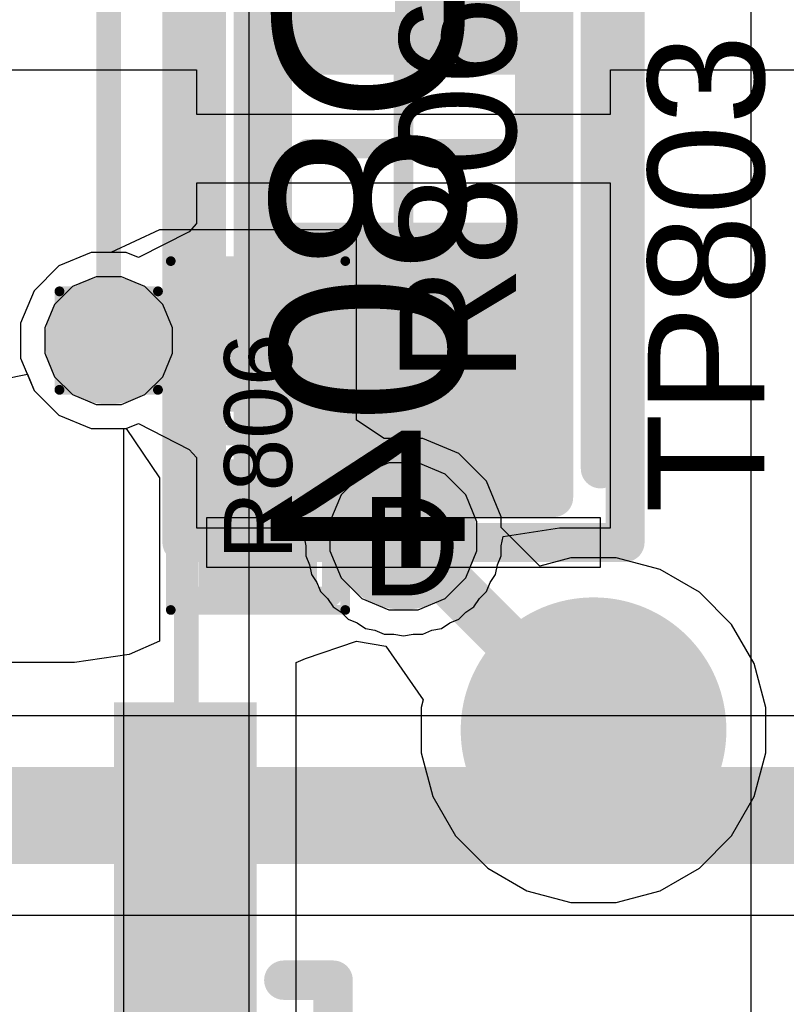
# Model space of a CAD drawing. Header units: inches. Extents: x -6 to 11.2, y -2.2 to 8.3.
# Tile 241 of 256: x 3.972 to 4.127, y 0.502 to 0.702. Entities that reach past the tile are written whole.
import ezdxf

# ---------------------------------------------------------------- set-up
doc = ezdxf.new("R2010")
doc.units = ezdxf.units.IN
doc.header["$MEASUREMENT"] = 0
for name, color, linetype in [('Board Layer Stack Bottom Overlay', 54, 'Continuous'), ('Board Layer Stack Bottom Solder', 6, 'Continuous'), ('Bottom Assembly', 56, 'Continuous'), ('Bottom Comp Body -Top13)-Comp Body -Bot14)', 56, 'Continuous'), ('Bottom Courtyard -Top15)-Courtyard -Bot16)', 56, 'Continuous'), ('Bottom Paste', 16, 'Continuous'), ('Drill Drawing', 1, 'Continuous'), ('Layer  6- Inner', 156, 'Continuous'), ('Layer 1- Top', 1, 'Continuous'), ('Layer 2- GND', 16, 'Continuous'), ('Layer 3- Inner', 16, 'Continuous'), ('Layer 4- Inner', 76, 'Continuous'), ('Layer 5- Inner', 90, 'Continuous'), ('Layer 7- PWR', 76, 'Continuous'), ('Layer 8- Bottom', 5, 'Continuous'), ('Top Comp Body -Top13)-Comp Body -Bot14)', 56, 'Continuous'), ('Top Comp Outline -Top11)-Comp Outline -Bot12)', 56, 'Continuous'), ('Top Courtyard -Top15)-Courtyard -Bot16)', 56, 'Continuous'), ('Top Overlay', 2, 'Continuous'), ('Top Paste', 8, 'Continuous'), ('Top Solder', 216, 'Continuous'), ('Via Holes', 16, 'Continuous')]:
    doc.layers.add(name, color=color, linetype=linetype)
doc.styles.add('Arial', font='txt', dxfattribs={"height": 0.2})

# ---------------------------------------------------------------- blocks, each defined once
blk = doc.blocks.new('SOIC_8___M_______27')
at = {"layer": 'Layer 1- Top'}
blk.add_hatch(color=7, dxfattribs=at).paths.add_polyline_path([(0.0625, 0.0695), (0.0625, 0.1545), (0.0875, 0.1545), (0.0875, 0.0695)])
at = {"layer": 'Top Paste'}
blk.add_hatch(color=8, dxfattribs=at).paths.add_polyline_path([(0.0625, 0.0695), (0.0625, 0.1545), (0.0875, 0.1545), (0.0875, 0.0695)])
at = {"layer": 'Top Solder'}
blk.add_hatch(color=216, dxfattribs=at).paths.add_polyline_path([(0.0605315, 0.0675315), (0.0605315, 0.1564685), (0.0894685, 0.1564685), (0.0894685, 0.0675315)])
at = {"layer": 'Top Overlay'}
for points in [[(0.095, 0.1, 0.008, 0.008, 0), (0.105, 0.1, 0.008, 0.008, 0)], [(0.105, -0.1, 0.008, 0.008, 0), (0.105, 0.1, 0.008, 0.008, 0)]]:
    blk.add_lwpolyline(points, format="xyseb", dxfattribs=at)
for points in [[(0.093, 0.1, 0.004, 0.004, 1), (0.097, 0.1, 0.004, 0.004, 1)], [(0.103, 0.1, 0.004, 0.004, 1), (0.107, 0.1, 0.004, 0.004, 1)], [(0.103, 0.1, 0.004, 0.004, 1), (0.107, 0.1, 0.004, 0.004, 1)]]:
    blk.add_lwpolyline(points, format="xyseb", close=True, dxfattribs=at)
blk = doc.blocks.new('TEST_PAD_1_27_____SS_180')
at = {"layer": 'Layer 1- Top'}
h = blk.add_hatch(color=7, dxfattribs=at)
edge = h.paths.add_edge_path()
edge.add_arc((0, 0), 0.025, 0, 360)
at = {"layer": 'Top Solder'}
h = blk.add_hatch(color=216, dxfattribs=at)
edge = h.paths.add_edge_path()
edge.add_arc((0, 0), 0.0269685, 0, 360)
blk = doc.blocks.new('L15002_035_290')
at = {"layer": 'Layer 1- Top'}
for points in [[(-0.0317914, 0.01), (-0.0067914, 0.01), (-0.0067914, -0.01), (-0.0317914, -0.01)], [(0.0067913, 0.01), (0.0317913, 0.01), (0.0317913, -0.01), (0.0067913, -0.01)]]:
    blk.add_hatch(color=7, dxfattribs=at).paths.add_polyline_path(points)
at = {"layer": 'Top Paste'}
for points in [[(-0.0317914, 0.01), (-0.0067914, 0.01), (-0.0067914, -0.01), (-0.0317914, -0.01)], [(0.0067913, 0.01), (0.0317913, 0.01), (0.0317913, -0.01), (0.0067913, -0.01)]]:
    blk.add_hatch(color=8, dxfattribs=at).paths.add_polyline_path(points)
at = {"layer": 'Top Solder'}
for points in [[(-0.0337599, 0.0119685), (-0.0048229, 0.0119685), (-0.0048229, -0.0119685), (-0.0337599, -0.0119685)], [(0.0048228, 0.0119685), (0.0337598, 0.0119685), (0.0337598, -0.0119685), (0.0048228, -0.0119685)]]:
    blk.add_hatch(color=216, dxfattribs=at).paths.add_polyline_path(points)
at = {"layer": 'Top Comp Body -Top13)-Comp Body -Bot14)'}
for points in [[(-0.0216535, 0.011811, 0.003937, 0.003937, 0), (-0.0216535, -0.011811, 0.003937, 0.003937, 0)], [(-0.0216535, 0.011811, 0.003937, 0.003937, 0), (0.0216535, 0.011811, 0.003937, 0.003937, 0)], [(0.0216535, 0.011811, 0.003937, 0.003937, 0), (0.0216535, -0.011811, 0.003937, 0.003937, 0)], [(-0.0216535, -0.011811, 0.003937, 0.003937, 0), (0.0216535, -0.011811, 0.003937, 0.003937, 0)]]:
    blk.add_lwpolyline(points, format="xyseb", dxfattribs=at)
for points in [[(-0.0226377, 0.011811, 0.0019685, 0.0019685, 1), (-0.0206693, 0.011811, 0.0019685, 0.0019685, 1)], [(-0.0226377, 0.011811, 0.0019685, 0.0019685, 1), (-0.0206693, 0.011811, 0.0019685, 0.0019685, 1)], [(0.0206693, 0.011811, 0.0019685, 0.0019685, 1), (0.0226377, 0.011811, 0.0019685, 0.0019685, 1)], [(0.0206693, 0.011811, 0.0019685, 0.0019685, 1), (0.0226377, 0.011811, 0.0019685, 0.0019685, 1)], [(-0.0226377, -0.011811, 0.0019685, 0.0019685, 1), (-0.0206693, -0.011811, 0.0019685, 0.0019685, 1)], [(-0.0226377, -0.011811, 0.0019685, 0.0019685, 1), (-0.0206693, -0.011811, 0.0019685, 0.0019685, 1)], [(0.0206693, -0.011811, 0.0019685, 0.0019685, 1), (0.0226377, -0.011811, 0.0019685, 0.0019685, 1)], [(0.0206693, -0.011811, 0.0019685, 0.0019685, 1), (0.0226377, -0.011811, 0.0019685, 0.0019685, 1)]]:
    blk.add_lwpolyline(points, format="xyseb", close=True, dxfattribs=at)
at = {"layer": 'Top Comp Outline -Top11)-Comp Outline -Bot12)'}
for points in [[(-0.0326772, 0.0149606, 0.003937, 0.003937, 0), (0.0326772, 0.0149606, 0.003937, 0.003937, 0)], [(-0.0326772, 0.0149606, 0.003937, 0.003937, 0), (-0.0326772, -0.0149606, 0.003937, 0.003937, 0)], [(0.0326772, 0.0149606, 0.003937, 0.003937, 0), (0.0326772, -0.0149606, 0.003937, 0.003937, 0)], [(-0.0326772, -0.0149606, 0.003937, 0.003937, 0), (0.0326772, -0.0149606, 0.003937, 0.003937, 0)]]:
    blk.add_lwpolyline(points, format="xyseb", dxfattribs=at)
for points in [[(-0.0336614, 0.0149606, 0.0019685, 0.0019685, 1), (-0.031693, 0.0149606, 0.0019685, 0.0019685, 1)], [(-0.0336614, 0.0149606, 0.0019685, 0.0019685, 1), (-0.031693, 0.0149606, 0.0019685, 0.0019685, 1)], [(0.031693, 0.0149606, 0.0019685, 0.0019685, 1), (0.0336614, 0.0149606, 0.0019685, 0.0019685, 1)], [(0.031693, 0.0149606, 0.0019685, 0.0019685, 1), (0.0336614, 0.0149606, 0.0019685, 0.0019685, 1)], [(-0.0336614, -0.0149606, 0.0019685, 0.0019685, 1), (-0.031693, -0.0149606, 0.0019685, 0.0019685, 1)], [(-0.0336614, -0.0149606, 0.0019685, 0.0019685, 1), (-0.031693, -0.0149606, 0.0019685, 0.0019685, 1)], [(0.031693, -0.0149606, 0.0019685, 0.0019685, 1), (0.0336614, -0.0149606, 0.0019685, 0.0019685, 1)], [(0.031693, -0.0149606, 0.0019685, 0.0019685, 1), (0.0336614, -0.0149606, 0.0019685, 0.0019685, 1)]]:
    blk.add_lwpolyline(points, format="xyseb", close=True, dxfattribs=at)
at = {"layer": 'Top Courtyard -Top15)-Courtyard -Bot16)'}
for points in [[(-0.0354331, 0.0177165, 0.0019685, 0.0019685, 0), (0.0354331, 0.0177165, 0.0019685, 0.0019685, 0)], [(-0.0354331, 0.0177165, 0.0019685, 0.0019685, 0), (-0.0354331, -0.0177165, 0.0019685, 0.0019685, 0)], [(0.0354331, 0.0177165, 0.0019685, 0.0019685, 0), (0.0354331, -0.0177165, 0.0019685, 0.0019685, 0)], [(0, 0.011811, 0.003937, 0.003937, 0), (0, -0.011811, 0.003937, 0.003937, 0)], [(-0.011811, 0, 0.003937, 0.003937, 0), (0.0118111, 0, 0.003937, 0.003937, 0)], [(-0.0354331, -0.0177165, 0.0019685, 0.0019685, 0), (0.0354331, -0.0177165, 0.0019685, 0.0019685, 0)]]:
    blk.add_lwpolyline(points, format="xyseb", dxfattribs=at)
for points in [[(-0.0359252, 0.0177165, 0.0009842, 0.0009842, 1), (-0.034941, 0.0177165, 0.0009842, 0.0009842, 1)], [(-0.0359252, 0.0177165, 0.0009842, 0.0009842, 1), (-0.034941, 0.0177165, 0.0009842, 0.0009842, 1)], [(0.034941, 0.0177165, 0.0009842, 0.0009842, 1), (0.0359252, 0.0177165, 0.0009842, 0.0009842, 1)], [(0.034941, 0.0177165, 0.0009842, 0.0009842, 1), (0.0359252, 0.0177165, 0.0009842, 0.0009842, 1)], [(-0.0009842, 0.011811, 0.0019685, 0.0019685, 1), (0.0009842, 0.011811, 0.0019685, 0.0019685, 1)], [(-0.0127952, 0, 0.0019685, 0.0019685, 1), (-0.0108268, 0, 0.0019685, 0.0019685, 1)], [(0.0108269, 0, 0.0019685, 0.0019685, 1), (0.0127953, 0, 0.0019685, 0.0019685, 1)], [(-0.0009842, -0.011811, 0.0019685, 0.0019685, 1), (0.0009842, -0.011811, 0.0019685, 0.0019685, 1)], [(-0.0359252, -0.0177165, 0.0009842, 0.0009842, 1), (-0.034941, -0.0177165, 0.0009842, 0.0009842, 1)], [(-0.0359252, -0.0177165, 0.0009842, 0.0009842, 1), (-0.034941, -0.0177165, 0.0009842, 0.0009842, 1)], [(0.034941, -0.0177165, 0.0009842, 0.0009842, 1), (0.0359252, -0.0177165, 0.0009842, 0.0009842, 1)], [(0.034941, -0.0177165, 0.0009842, 0.0009842, 1), (0.0359252, -0.0177165, 0.0009842, 0.0009842, 1)]]:
    blk.add_lwpolyline(points, format="xyseb", close=True, dxfattribs=at)
at = {"layer": 'Top Overlay'}
for points in [[(-0.0187008, 0.0161417, 0.003937, 0.003937, 0), (0.0198819, 0.0161417, 0.003937, 0.003937, 0)], [(-0.0187008, -0.0161417, 0.003937, 0.003937, 0), (0.0198819, -0.0161417, 0.003937, 0.003937, 0)]]:
    blk.add_lwpolyline(points, format="xyseb", dxfattribs=at)
for points in [[(-0.019685, 0.0161417, 0.0019685, 0.0019685, 1), (-0.0177166, 0.0161417, 0.0019685, 0.0019685, 1)], [(0.0188977, 0.0161417, 0.0019685, 0.0019685, 1), (0.0208661, 0.0161417, 0.0019685, 0.0019685, 1)], [(-0.019685, -0.0161417, 0.0019685, 0.0019685, 1), (-0.0177166, -0.0161417, 0.0019685, 0.0019685, 1)], [(0.0188977, -0.0161417, 0.0019685, 0.0019685, 1), (0.0208661, -0.0161417, 0.0019685, 0.0019685, 1)]]:
    blk.add_lwpolyline(points, format="xyseb", close=True, dxfattribs=at)
at = {"layer": 'Top Comp Outline -Top11)-Comp Outline -Bot12)', "style": 'Arial'}
blk.add_text('R806', height=0.0137795, dxfattribs=at).set_placement((-0.0252541, -0.0068874))
blk = doc.blocks.new('LED0805_B_347')
at = {"layer": 'Board Layer Stack Bottom Solder'}
for points in [[(-0.0689684, -0.03396830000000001), (-0.0689684, 0.0339687), (-0.01503140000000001, 0.0339687), (-0.01503139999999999, -0.03396829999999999)], [(0.01503140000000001, -0.0339687), (0.01503139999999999, 0.03396829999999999), (0.0689684, 0.03396830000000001), (0.0689684, -0.0339687)]]:
    blk.add_hatch(color=6, dxfattribs=at).paths.add_polyline_path(points)
at = {"layer": 'Bottom Paste'}
for points in [[(-0.0669999, -0.03199980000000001), (-0.0669999, 0.03200019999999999), (-0.01699990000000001, 0.03200020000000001), (-0.01699989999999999, -0.03199979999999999)], [(0.01699990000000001, -0.03200020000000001), (0.01699989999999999, 0.03199979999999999), (0.0669999, 0.03199980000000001), (0.0669999, -0.03200019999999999)]]:
    blk.add_hatch(color=16, dxfattribs=at).paths.add_polyline_path(points)
at = {"layer": 'Layer 8- Bottom'}
for points in [[(-0.0669999, -0.03199980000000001), (-0.0669999, 0.03200019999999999), (-0.01699990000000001, 0.03200020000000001), (-0.01699989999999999, -0.03199979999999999)], [(0.01699990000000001, -0.03200020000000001), (0.01699989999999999, 0.03199979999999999), (0.0669999, 0.03199980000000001), (0.0669999, -0.03200019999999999)]]:
    blk.add_hatch(color=7, dxfattribs=at).paths.add_polyline_path(points)
at = {"layer": 'Board Layer Stack Bottom Overlay'}
for p, q in [((0.085, 0.04), (0.075, 0.04)), ((0.075, 0.04), (0.075, -0.04)), ((0.0849998, -0.0399999), (0.085, 0.04)), ((0.075, -0.04), (0.0849998, -0.0399999))]:
    blk.add_line(p, q, dxfattribs=at)
for points in [[(0.0500001, 0.0399999, 0.008, 0.008, 0), (-0.05, 0.0400001, 0.008, 0.008, 0)], [(0.065, 0.0399999, 0.008, 0.008, 0), (0.0500001, 0.0399999, 0.008, 0.008, 0)], [(0.05, -0.0400001, 0.008, 0.008, 0), (-0.0500001, -0.0399999, 0.008, 0.008, 0)], [(0.065, -0.0400001, 0.008, 0.008, 0), (0.05, -0.0400001, 0.008, 0.008, 0)]]:
    blk.add_lwpolyline(points, format="xyseb", dxfattribs=at)
for points in [[(-0.052, 0.0400001, 0.004, 0.004, 1), (-0.048, 0.0400001, 0.004, 0.004, 1)], [(0.0480001, 0.0399999, 0.004, 0.004, 1), (0.0520001, 0.0399999, 0.004, 0.004, 1)], [(0.0480001, 0.0399999, 0.004, 0.004, 1), (0.0520001, 0.0399999, 0.004, 0.004, 1)], [(0.063, 0.0399999, 0.004, 0.004, 1), (0.067, 0.0399999, 0.004, 0.004, 1)], [(-0.0520001, -0.0399999, 0.004, 0.004, 1), (-0.0480001, -0.0399999, 0.004, 0.004, 1)], [(0.048, -0.0400001, 0.004, 0.004, 1), (0.052, -0.0400001, 0.004, 0.004, 1)], [(0.048, -0.0400001, 0.004, 0.004, 1), (0.052, -0.0400001, 0.004, 0.004, 1)], [(0.063, -0.0400001, 0.004, 0.004, 1), (0.067, -0.0400001, 0.004, 0.004, 1)]]:
    blk.add_lwpolyline(points, format="xyseb", close=True, dxfattribs=at)
at = {"layer": 'Bottom Assembly'}
for points in [[(-0.0708661, -0.0305118, 0.007874, 0.007874, 0), (-0.0708661, 0.0305118, 0.007874, 0.007874, 0)], [(0.0708661, 0.0305118, 0.007874, 0.007874, 0), (-0.0708661, 0.0305118, 0.007874, 0.007874, 0)], [(0.0508661, -0.0305118, 0.007874, 0.007874, 0), (0.0508661, 0.0305118, 0.007874, 0.007874, 0)], [(0.0708661, -0.0305118, 0.007874, 0.007874, 0), (0.0708661, 0.0305118, 0.007874, 0.007874, 0)], [(0.0708661, -0.0305118, 0.007874, 0.007874, 0), (-0.0708661, -0.0305118, 0.007874, 0.007874, 0)]]:
    blk.add_lwpolyline(points, format="xyseb", dxfattribs=at)
for points in [[(-0.0728346, 0.0305118, 0.003937, 0.003937, 1), (-0.0688976, 0.0305118, 0.003937, 0.003937, 1)], [(-0.0728346, 0.0305118, 0.003937, 0.003937, 1), (-0.0688976, 0.0305118, 0.003937, 0.003937, 1)], [(0.0488976, 0.0305118, 0.003937, 0.003937, 1), (0.0528346, 0.0305118, 0.003937, 0.003937, 1)], [(0.0688976, 0.0305118, 0.003937, 0.003937, 1), (0.0728346, 0.0305118, 0.003937, 0.003937, 1)], [(0.0688976, 0.0305118, 0.003937, 0.003937, 1), (0.0728346, 0.0305118, 0.003937, 0.003937, 1)], [(-0.0728346, -0.0305118, 0.003937, 0.003937, 1), (-0.0688976, -0.0305118, 0.003937, 0.003937, 1)], [(-0.0728346, -0.0305118, 0.003937, 0.003937, 1), (-0.0688976, -0.0305118, 0.003937, 0.003937, 1)], [(0.0488976, -0.0305118, 0.003937, 0.003937, 1), (0.0528346, -0.0305118, 0.003937, 0.003937, 1)], [(0.0688976, -0.0305118, 0.003937, 0.003937, 1), (0.0728346, -0.0305118, 0.003937, 0.003937, 1)], [(0.0688976, -0.0305118, 0.003937, 0.003937, 1), (0.0728346, -0.0305118, 0.003937, 0.003937, 1)]]:
    blk.add_lwpolyline(points, format="xyseb", close=True, dxfattribs=at)
at = {"layer": 'Bottom Comp Body -Top13)-Comp Body -Bot14)'}
for points in [[(0.0413386, 0.0265748, 0.007874, 0.007874, 0), (-0.0413386, 0.0265748, 0.007874, 0.007874, 0)], [(-0.0413386, -0.0265748, 0.007874, 0.007874, 0), (-0.0413386, 0.0265748, 0.007874, 0.007874, 0)], [(0.0413386, -0.0265748, 0.007874, 0.007874, 0), (0.0413386, 0.0265748, 0.007874, 0.007874, 0)], [(0.0413386, -0.0265748, 0.007874, 0.007874, 0), (-0.0413386, -0.0265748, 0.007874, 0.007874, 0)]]:
    blk.add_lwpolyline(points, format="xyseb", dxfattribs=at)
for points in [[(-0.0433071, 0.0265748, 0.003937, 0.003937, 1), (-0.0393701, 0.0265748, 0.003937, 0.003937, 1)], [(-0.0433071, 0.0265748, 0.003937, 0.003937, 1), (-0.0393701, 0.0265748, 0.003937, 0.003937, 1)], [(0.0393701, 0.0265748, 0.003937, 0.003937, 1), (0.0433071, 0.0265748, 0.003937, 0.003937, 1)], [(0.0393701, 0.0265748, 0.003937, 0.003937, 1), (0.0433071, 0.0265748, 0.003937, 0.003937, 1)], [(-0.0433071, -0.0265748, 0.003937, 0.003937, 1), (-0.0393701, -0.0265748, 0.003937, 0.003937, 1)], [(-0.0433071, -0.0265748, 0.003937, 0.003937, 1), (-0.0393701, -0.0265748, 0.003937, 0.003937, 1)], [(0.0393701, -0.0265748, 0.003937, 0.003937, 1), (0.0433071, -0.0265748, 0.003937, 0.003937, 1)], [(0.0393701, -0.0265748, 0.003937, 0.003937, 1), (0.0433071, -0.0265748, 0.003937, 0.003937, 1)]]:
    blk.add_lwpolyline(points, format="xyseb", close=True, dxfattribs=at)
at = {"layer": 'Bottom Courtyard -Top15)-Courtyard -Bot16)'}
for points in [[(0.08, 0.045, 0.007874, 0.007874, 0), (-0.08, 0.045, 0.007874, 0.007874, 0)], [(-0.08, -0.045, 0.007874, 0.007874, 0), (-0.08, 0.045, 0.007874, 0.007874, 0)], [(0.08, -0.045, 0.007874, 0.007874, 0), (0.08, 0.045, 0.007874, 0.007874, 0)], [(0, -0.019685, 0.003937, 0.003937, 0), (0, 0.019685, 0.003937, 0.003937, 0)], [(0.019685, 0, 0.003937, 0.003937, 0), (-0.019685, 0, 0.003937, 0.003937, 0)], [(0.08, -0.045, 0.007874, 0.007874, 0), (-0.08, -0.045, 0.007874, 0.007874, 0)]]:
    blk.add_lwpolyline(points, format="xyseb", dxfattribs=at)
for points in [[(-0.0819685, 0.045, 0.003937, 0.003937, 1), (-0.0780315, 0.045, 0.003937, 0.003937, 1)], [(-0.0819685, 0.045, 0.003937, 0.003937, 1), (-0.0780315, 0.045, 0.003937, 0.003937, 1)], [(0.0780315, 0.045, 0.003937, 0.003937, 1), (0.0819685, 0.045, 0.003937, 0.003937, 1)], [(0.0780315, 0.045, 0.003937, 0.003937, 1), (0.0819685, 0.045, 0.003937, 0.003937, 1)], [(-0.0009842, 0.019685, 0.0019685, 0.0019685, 1), (0.0009842, 0.019685, 0.0019685, 0.0019685, 1)], [(-0.0206692, 0, 0.0019685, 0.0019685, 1), (-0.0187008, 0, 0.0019685, 0.0019685, 1)], [(0.0187008, 0, 0.0019685, 0.0019685, 1), (0.0206692, 0, 0.0019685, 0.0019685, 1)], [(-0.0009842, -0.019685, 0.0019685, 0.0019685, 1), (0.0009842, -0.019685, 0.0019685, 0.0019685, 1)], [(-0.0819685, -0.045, 0.003937, 0.003937, 1), (-0.0780315, -0.045, 0.003937, 0.003937, 1)], [(-0.0819685, -0.045, 0.003937, 0.003937, 1), (-0.0780315, -0.045, 0.003937, 0.003937, 1)], [(0.0780315, -0.045, 0.003937, 0.003937, 1), (0.0819685, -0.045, 0.003937, 0.003937, 1)], [(0.0780315, -0.045, 0.003937, 0.003937, 1), (0.0819685, -0.045, 0.003937, 0.003937, 1)]]:
    blk.add_lwpolyline(points, format="xyseb", close=True, dxfattribs=at)
at = {"layer": 'Bottom Assembly', "style": 'Arial', "text_generation_flag": 2}
blk.add_text('D804', height=0.0393701, rotation=-180, dxfattribs=at).set_placement((-0.044858, 0.0124304))

msp = doc.modelspace()

# ---------------------------------------------------------------- hatches: boundary and pattern name
at = {"layer": 'Layer 1- Top'}
h = msp.add_hatch(color=7, dxfattribs=at)
edge = h.paths.add_edge_path()
edge.add_arc((3.9897638, 0.6370079), 0.007874, 0, 360)
h = msp.add_hatch(color=7, dxfattribs=at)
edge = h.paths.add_edge_path()
edge.add_arc((4.0496063, 0.5972441), 0.0098425, 0, 360)
at = {"layer": 'Layer 2- GND'}
h = msp.add_hatch(color=7, dxfattribs=at)
edge = h.paths.add_edge_path()
edge.add_arc((3.9897638, 0.6370079), 0.0129527, 0, 360)
h = msp.add_hatch(color=7, dxfattribs=at)
edge = h.paths.add_edge_path()
edge.add_arc((4.0496063, 0.5972441), 0.0149212, 0, 360)
at = {"layer": 'Layer 5- Inner'}
h = msp.add_hatch(color=7, dxfattribs=at)
edge = h.paths.add_edge_path()
edge.add_arc((3.9897638, 0.6370079), 0.007874, 0, 360)
at = {"layer": 'Layer 7- PWR'}
h = msp.add_hatch(color=7, dxfattribs=at)
edge = h.paths.add_edge_path()
edge.add_arc((3.9897638, 0.6370079), 0.0129527, 0, 360)
h = msp.add_hatch(color=7, dxfattribs=at)
edge = h.paths.add_edge_path()
edge.add_arc((4.0496063, 0.5972441), 0.0149212, 0, 360)
at = {"layer": 'Layer 8- Bottom'}
h = msp.add_hatch(color=7, dxfattribs=at)
edge = h.paths.add_edge_path()
edge.add_arc((3.9897638, 0.6370079), 0.007874, 0, 360)
h = msp.add_hatch(color=7, dxfattribs=at)
edge = h.paths.add_edge_path()
edge.add_arc((4.0496063, 0.5972441), 0.0098425, 0, 360)
at = {"layer": 'Via Holes'}
h = msp.add_hatch(color=7, dxfattribs=at)
edge = h.paths.add_edge_path()
edge.add_arc((3.9897638, 0.6370079), 0.0029527, 0, 360)
h = msp.add_hatch(color=7, dxfattribs=at)
edge = h.paths.add_edge_path()
edge.add_arc((4.0496063, 0.5972441), 0.0049212, 0, 360)

# ---------------------------------------------------------------- linework, layer by layer
at = {"layer": 'Drill Drawing'}
for points in [[(3.9797638, 0.6470079, 0.002, 0.002, 0), (3.9997638, 0.6470079, 0.002, 0.002, 0)], [(3.9797638, 0.6270079, 0.002, 0.002, 0), (3.9797638, 0.6470079, 0.002, 0.002, 0)], [(3.9997638, 0.6270079, 0.002, 0.002, 0), (3.9997638, 0.6470079, 0.002, 0.002, 0)], [(3.9797638, 0.6270079, 0.002, 0.002, 0), (3.9997638, 0.6270079, 0.002, 0.002, 0)]]:
    msp.add_lwpolyline(points, format="xyseb", dxfattribs=at)
for points in [[(3.9792638, 0.6470079, 0.001, 0.001, 1), (3.9802638, 0.6470079, 0.001, 0.001, 1)], [(3.9792638, 0.6470079, 0.001, 0.001, 1), (3.9802638, 0.6470079, 0.001, 0.001, 1)], [(3.9992638, 0.6470079, 0.001, 0.001, 1), (4.0002638, 0.6470079, 0.001, 0.001, 1)], [(3.9992638, 0.6470079, 0.001, 0.001, 1), (4.0002638, 0.6470079, 0.001, 0.001, 1)], [(3.9792638, 0.6270079, 0.001, 0.001, 1), (3.9802638, 0.6270079, 0.001, 0.001, 1)], [(3.9792638, 0.6270079, 0.001, 0.001, 1), (3.9802638, 0.6270079, 0.001, 0.001, 1)], [(3.9992638, 0.6270079, 0.001, 0.001, 1), (4.0002638, 0.6270079, 0.001, 0.001, 1)], [(3.9992638, 0.6270079, 0.001, 0.001, 1), (4.0002638, 0.6270079, 0.001, 0.001, 1)]]:
    msp.add_lwpolyline(points, format="xyseb", close=True, dxfattribs=at)
at = {"layer": 'Layer  6- Inner'}
for p, q in [((3.9871873, 0.6499606), (3.9824267, 0.6479887)), ((3.9923403, 0.6499606), (3.9871873, 0.6499606)), ((3.9971009, 0.6479887), (3.9923403, 0.6499606)), ((3.9824267, 0.6479887), (3.978783, 0.644345)), ((4.0007446, 0.644345), (3.9971009, 0.6479887)), ((3.978783, 0.644345), (3.9768111, 0.6395844)), ((4.0027165, 0.6395844), (4.0007446, 0.644345)), ((3.9768111, 0.6395844), (3.9768111, 0.6344314)), ((4.0027165, 0.6344314), (4.0027165, 0.6395844)), ((3.9768111, 0.6344314), (3.978783, 0.6296708)), ((4.0007446, 0.6296708), (4.0027165, 0.6344314)), ((3.978783, 0.6296708), (3.9824267, 0.6260271)), ((3.9971009, 0.6260271), (4.0007446, 0.6296708)), ((3.9824267, 0.6260271), (3.9871873, 0.6240552)), ((3.9871873, 0.6240552), (3.9923403, 0.6240552)), ((3.9923403, 0.6240552), (3.9971009, 0.6260271)), ((4.0466383, 0.6121653), (4.0411541, 0.6098937)), ((4.0525743, 0.6121653), (4.0466383, 0.6121653)), ((4.0580585, 0.6098937), (4.0525743, 0.6121653)), ((4.0411541, 0.6098937), (4.0369567, 0.6056963)), ((4.0622559, 0.6056963), (4.0580585, 0.6098937)), ((4.0369567, 0.6056963), (4.0346851, 0.6002121)), ((4.0645275, 0.6002121), (4.0622559, 0.6056963)), ((4.0346851, 0.6002121), (4.0346851, 0.5942761)), ((4.0645275, 0.5942761), (4.0645275, 0.6002121)), ((4.0346851, 0.5942761), (4.0369567, 0.5887919)), ((4.0622559, 0.5887919), (4.0645275, 0.5942761)), ((4.0369567, 0.5887919), (4.0411541, 0.5845945)), ((4.0580585, 0.5845945), (4.0622559, 0.5887919)), ((4.0411541, 0.5845945), (4.0466383, 0.5823229)), ((4.0525743, 0.5823229), (4.0580585, 0.5845945)), ((4.0466383, 0.5823229), (4.0525743, 0.5823229))]:
    msp.add_line(p, q, dxfattribs=at)
at = {"layer": 'Layer 1- Top'}
for p, q in [((4.0000787, 0.6595079), (3.9901838, 0.6548819)), ((4.0000787, 0.6595078), (4.0000787, 0.6595079)), ((4.0400787, 0.6595078), (4.0000787, 0.6595078)), ((4.0400787, 0.6208155), (4.0400787, 0.6595078)), ((3.9862084, 0.6548819), (3.979639, 0.6521608)), ((3.9901838, 0.6548819), (3.9862084, 0.6548819)), ((3.979639, 0.6521608), (3.9746109, 0.6471327)), ((3.9746109, 0.6471327), (3.9718898, 0.6405633)), ((3.9718898, 0.6405633), (3.9718898, 0.6334525)), ((3.9718898, 0.6334525), (3.9728195, 0.631208)), ((3.9728195, 0.631208), (3.9728709, 0.6309495)), ((3.9728709, 0.6309495), (3.9730173, 0.6307303)), ((3.9730173, 0.6307303), (3.9746109, 0.6268831)), ((3.9746109, 0.6268831), (3.979639, 0.621855)), ((3.979639, 0.621855), (3.9862084, 0.6191339)), ((4.0456595, 0.6170866), (4.0400787, 0.6208155)), ((3.9862084, 0.6191339), (3.9933191, 0.6191339)), ((3.9933191, 0.6191339), (4.0000787, 0.6091496)), ((4.0535532, 0.6170866), (4.0456595, 0.6170866)), ((4.0608462, 0.6140657), (4.0535532, 0.6170866)), ((4.0664279, 0.608484), (4.0608462, 0.6140657)), ((4.0000787, 0.6091496), (4.0000786, 0.5759252)), ((4.0694488, 0.601191), (4.0664279, 0.608484)), ((4.0694488, 0.5990304), (4.0694488, 0.601191)), ((4.0772907, 0.5911885), (4.0694488, 0.5990304)), ((4.0835812, 0.592874), (4.0772907, 0.5911885)), ((4.0927968, 0.592874), (4.0835812, 0.592874)), ((4.1016985, 0.5904888), (4.0927968, 0.592874)), ((4.1096795, 0.585881), (4.1016985, 0.5904888)), ((4.116196, 0.5793645), (4.1096795, 0.585881)), ((4.1208038, 0.5713835), (4.116196, 0.5793645)), ((4.0000786, 0.5759252), (3.9939321, 0.5732622)), ((4.0297224, 0.5724129), (4.0400787, 0.575925)), ((4.0400787, 0.575925), (4.0460007, 0.5749425)), ((4.0460007, 0.5749425), (4.0535961, 0.564001)), ((3.9939321, 0.5732622), (3.9828151, 0.5715868)), ((4.0278151, 0.5715865), (4.0297224, 0.5724129)), ((3.9778149, 0.5715866), (3.9396261, 0.5715866)), ((3.9828151, 0.5715868), (3.9778149, 0.5715868)), ((3.9778149, 0.5715868), (3.9778149, 0.5715866)), ((4.027815, 0.564114), (4.0278151, 0.5715865)), ((4.123189, 0.5624818), (4.1208038, 0.5713835)), ((4.027815, 0.4665866), (4.027815, 0.564114)), ((4.0535961, 0.564001), (4.053189, 0.5624818)), ((4.053189, 0.5624818), (4.053189, 0.5532662)), ((4.123189, 0.5532662), (4.123189, 0.5624818)), ((4.053189, 0.5532662), (4.0555742, 0.5443645)), ((4.1208038, 0.5443645), (4.123189, 0.5532662)), ((4.0555742, 0.5443645), (4.060182, 0.5363835)), ((4.116196, 0.5363835), (4.1208038, 0.5443645)), ((4.060182, 0.5363835), (4.0666985, 0.529867)), ((4.1096795, 0.529867), (4.116196, 0.5363835)), ((4.0666985, 0.529867), (4.0746795, 0.5252592)), ((4.1016985, 0.5252592), (4.1096795, 0.529867)), ((4.0746795, 0.5252592), (4.0835812, 0.522874)), ((4.0927968, 0.522874), (4.1016985, 0.5252592)), ((4.0835812, 0.522874), (4.0927968, 0.522874))]:
    msp.add_line(p, q, dxfattribs=at)
for points in [[(3.9846457, 0.6358268, 0.005, 0.005, 0), (3.9858267, 0.6370078, 0.005, 0.005, 0)], [(3.9858267, 0.6370078, 0.005, 0.005, 0), (4.0200787, 0.6370078, 0.005, 0.005, 0)], [(4.0200787, 0.5984251, 0.01, 0.01, 0), (4.0500001, 0.5984251, 0.01, 0.01, 0)], [(4.0496063, 0.5972441, 0.01, 0.01, 0), (4.0877953, 0.5590551, 0.01, 0.01, 0)], [(4.0877953, 0.5590551, 0.01, 0.01, 0), (4.0933071, 0.5590551, 0.01, 0.01, 0)], [(4.005315, 0.3978347, 0.005, 0.005, 0), (4.005315, 0.5190866, 0.005, 0.005, 0)]]:
    msp.add_lwpolyline(points, format="xyseb", dxfattribs=at)
for points in [[(3.9833957, 0.6358268, 0.0025, 0.0025, 1), (3.9858957, 0.6358268, 0.0025, 0.0025, 1)], [(3.9845767, 0.6370078, 0.0025, 0.0025, 1), (3.9870767, 0.6370078, 0.0025, 0.0025, 1)], [(3.9845767, 0.6370078, 0.0025, 0.0025, 1), (3.9870767, 0.6370078, 0.0025, 0.0025, 1)], [(4.0188287, 0.6370078, 0.0025, 0.0025, 1), (4.0213287, 0.6370078, 0.0025, 0.0025, 1)], [(4.0175787, 0.5984251, 0.005, 0.005, 1), (4.0225787, 0.5984251, 0.005, 0.005, 1)], [(4.0471063, 0.5972441, 0.005, 0.005, 1), (4.0521063, 0.5972441, 0.005, 0.005, 1)], [(4.0475001, 0.5984251, 0.005, 0.005, 1), (4.0525001, 0.5984251, 0.005, 0.005, 1)], [(4.0852953, 0.5590551, 0.005, 0.005, 1), (4.0902953, 0.5590551, 0.005, 0.005, 1)], [(4.0852953, 0.5590551, 0.005, 0.005, 1), (4.0902953, 0.5590551, 0.005, 0.005, 1)], [(4.0908071, 0.5590551, 0.005, 0.005, 1), (4.0958071, 0.5590551, 0.005, 0.005, 1)], [(4.004065, 0.5190866, 0.0025, 0.0025, 1), (4.006565, 0.5190866, 0.0025, 0.0025, 1)]]:
    msp.add_lwpolyline(points, format="xyseb", close=True, dxfattribs=at)
at = {"layer": 'Layer 3- Inner'}
for p, q in [((3.9871873, 0.6499606), (3.9824267, 0.6479887)), ((3.9923403, 0.6499606), (3.9871873, 0.6499606)), ((3.9971009, 0.6479887), (3.9923403, 0.6499606)), ((3.9824267, 0.6479887), (3.978783, 0.644345)), ((4.0007446, 0.644345), (3.9971009, 0.6479887)), ((3.978783, 0.644345), (3.9768111, 0.6395844)), ((4.0027165, 0.6395844), (4.0007446, 0.644345)), ((3.9768111, 0.6395844), (3.9768111, 0.6344314)), ((4.0027165, 0.6344314), (4.0027165, 0.6395844)), ((3.9768111, 0.6344314), (3.978783, 0.6296708)), ((4.0007446, 0.6296708), (4.0027165, 0.6344314)), ((3.978783, 0.6296708), (3.9824267, 0.6260271)), ((3.9971009, 0.6260271), (4.0007446, 0.6296708)), ((3.9824267, 0.6260271), (3.9871873, 0.6240552)), ((3.9871873, 0.6240552), (3.9923403, 0.6240552)), ((3.9923403, 0.6240552), (3.9971009, 0.6260271)), ((4.0466383, 0.6121653), (4.0411541, 0.6098937)), ((4.0525743, 0.6121653), (4.0466383, 0.6121653)), ((4.0580585, 0.6098937), (4.0525743, 0.6121653)), ((4.0411541, 0.6098937), (4.0369567, 0.6056963)), ((4.0622559, 0.6056963), (4.0580585, 0.6098937)), ((4.0369567, 0.6056963), (4.0346851, 0.6002121)), ((4.0645275, 0.6002121), (4.0622559, 0.6056963)), ((4.0346851, 0.6002121), (4.0346851, 0.5942761)), ((4.0645275, 0.5942761), (4.0645275, 0.6002121)), ((4.0346851, 0.5942761), (4.0369567, 0.5887919)), ((4.0622559, 0.5887919), (4.0645275, 0.5942761)), ((4.0369567, 0.5887919), (4.0411541, 0.5845945)), ((4.0580585, 0.5845945), (4.0622559, 0.5887919)), ((4.0411541, 0.5845945), (4.0466383, 0.5823229)), ((4.0525743, 0.5823229), (4.0580585, 0.5845945)), ((4.0466383, 0.5823229), (4.0525743, 0.5823229))]:
    msp.add_line(p, q, dxfattribs=at)
at = {"layer": 'Layer 4- Inner'}
for p, q in [((3.9871873, 0.6499606), (3.9824267, 0.6479887)), ((3.9923403, 0.6499606), (3.9871873, 0.6499606)), ((3.9971009, 0.6479887), (3.9923403, 0.6499606)), ((3.9824267, 0.6479887), (3.978783, 0.644345)), ((4.0007446, 0.644345), (3.9971009, 0.6479887)), ((3.978783, 0.644345), (3.9768111, 0.6395844)), ((4.0027165, 0.6395844), (4.0007446, 0.644345)), ((3.9768111, 0.6395844), (3.9768111, 0.6344314)), ((4.0027165, 0.6344314), (4.0027165, 0.6395844)), ((3.9768111, 0.6344314), (3.978783, 0.6296708)), ((4.0007446, 0.6296708), (4.0027165, 0.6344314)), ((3.978783, 0.6296708), (3.9824267, 0.6260271)), ((3.9971009, 0.6260271), (4.0007446, 0.6296708)), ((3.9824267, 0.6260271), (3.9871873, 0.6240552)), ((3.9871873, 0.6240552), (3.9923403, 0.6240552)), ((3.9923403, 0.6240552), (3.9971009, 0.6260271)), ((4.0466383, 0.6121653), (4.0411541, 0.6098937)), ((4.0525743, 0.6121653), (4.0466383, 0.6121653)), ((4.0580585, 0.6098937), (4.0525743, 0.6121653)), ((4.0411541, 0.6098937), (4.0369567, 0.6056963)), ((4.0622559, 0.6056963), (4.0580585, 0.6098937)), ((4.0369567, 0.6056963), (4.0346851, 0.6002121)), ((4.0645275, 0.6002121), (4.0622559, 0.6056963)), ((4.0346851, 0.6002121), (4.0346851, 0.5942761)), ((4.0645275, 0.5942761), (4.0645275, 0.6002121)), ((4.0346851, 0.5942761), (4.0369567, 0.5887919)), ((4.0622559, 0.5887919), (4.0645275, 0.5942761)), ((4.0369567, 0.5887919), (4.0411541, 0.5845945)), ((4.0580585, 0.5845945), (4.0622559, 0.5887919)), ((4.0411541, 0.5845945), (4.0466383, 0.5823229)), ((4.0525743, 0.5823229), (4.0580585, 0.5845945)), ((4.0466383, 0.5823229), (4.0525743, 0.5823229)), ((4.3846457, 0.5607824), (3.9208451, 0.5607824)), ((3.7763568, 0.52032), (4.3762657, 0.52032))]:
    msp.add_line(p, q, dxfattribs=at)
msp.add_lwpolyline([(3.6137795, 0.5405512, 0.019685, 0.019685, 0), (4.3846457, 0.5405512, 0.019685, 0.019685, 0)], format="xyseb", dxfattribs=at)
at = {"layer": 'Layer 5- Inner'}
for p, q in [((4.1201392, 0.8108544), (4.1201392, 0.3882248)), ((4.0182567, 0.4783087), (4.0182567, 0.7738547)), ((3.9682567, 0.6291579), (3.9732567, 0.6301524)), ((3.9732567, 0.6301524), (3.9746109, 0.6268831)), ((3.9746109, 0.6268831), (3.979639, 0.621855)), ((3.979639, 0.621855), (3.9862084, 0.6191339)), ((3.9862084, 0.6191339), (3.9927669, 0.6191339)), ((3.9927669, 0.6191339), (3.9927669, 0.4783087)), ((4.0466383, 0.6121653), (4.0411541, 0.6098937)), ((4.0525743, 0.6121653), (4.0466383, 0.6121653)), ((4.0580585, 0.6098937), (4.0525743, 0.6121653)), ((4.0411541, 0.6098937), (4.0369567, 0.6056963)), ((4.0622559, 0.6056963), (4.0580585, 0.6098937)), ((4.0369567, 0.6056963), (4.0346851, 0.6002121)), ((4.0645275, 0.6002121), (4.0622559, 0.6056963)), ((4.0346851, 0.6002121), (4.0346851, 0.5942761)), ((4.0645275, 0.5942761), (4.0645275, 0.6002121)), ((4.0346851, 0.5942761), (4.0369567, 0.5887919)), ((4.0622559, 0.5887919), (4.0645275, 0.5942761)), ((4.0369567, 0.5887919), (4.0411541, 0.5845945)), ((4.0580585, 0.5845945), (4.0622559, 0.5887919)), ((4.0411541, 0.5845945), (4.0466383, 0.5823229)), ((4.0525743, 0.5823229), (4.0580585, 0.5845945)), ((4.0466383, 0.5823229), (4.0525743, 0.5823229))]:
    msp.add_line(p, q, dxfattribs=at)
for points in [[(3.9897638, 0.6370079, 0.005, 0.005, 0), (3.9897638, 0.7811024, 0.005, 0.005, 0)], [(4.0055118, 0.4629921, 0.005, 0.005, 0), (4.0055118, 0.7791338, 0.005, 0.005, 0)]]:
    msp.add_lwpolyline(points, format="xyseb", dxfattribs=at)
msp.add_lwpolyline([(3.9885138, 0.6370079, 0.0025, 0.0025, 1), (3.9910138, 0.6370079, 0.0025, 0.0025, 1)], format="xyseb", close=True, dxfattribs=at)
at = {"layer": 'Layer 8- Bottom'}
for p, q in [((3.9164096, 0.692014), (4.0076065, 0.692014)), ((4.0076065, 0.692014), (4.0076065, 0.6829842)), ((4.0916065, 0.6829842), (4.0916065, 0.692014)), ((4.0916065, 0.692014), (4.1824096, 0.692014)), ((4.0076065, 0.6829842), (4.0916065, 0.6829842)), ((4.0916061, 0.6689844), (4.0076061, 0.6689844)), ((4.0076061, 0.6689844), (4.0076061, 0.6607752)), ((4.0916061, 0.5989844), (4.0916061, 0.6689844)), ((4.0076061, 0.6607752), (4.0061225, 0.6591191)), ((4.0061225, 0.6591191), (3.995795, 0.6538564)), ((3.9862084, 0.6548819), (3.979639, 0.6521608)), ((3.9933192, 0.6548819), (3.9862084, 0.6548819)), ((3.995795, 0.6538564), (3.9933192, 0.6548819)), ((3.979639, 0.6521608), (3.9746109, 0.6471327)), ((3.9746109, 0.6471327), (3.9718898, 0.6405633)), ((3.9718898, 0.6405633), (3.9718898, 0.6334525)), ((3.9718898, 0.6334525), (3.9746109, 0.6268831)), ((3.9746109, 0.6268831), (3.979639, 0.621855)), ((3.979639, 0.621855), (3.9862084, 0.6191339)), ((3.9933192, 0.6191339), (3.995795, 0.6201594)), ((3.995795, 0.6201594), (4.0061225, 0.6148967)), ((3.9862084, 0.6191339), (3.9933192, 0.6191339)), ((4.0061225, 0.6148967), (4.0076061, 0.6132406)), ((4.0076061, 0.6132406), (4.0076061, 0.5989844)), ((4.0076061, 0.5989844), (4.0293749, 0.5989844)), ((4.0293749, 0.5989844), (4.0293749, 0.5972443)), ((4.0698375, 0.597244), (4.0813094, 0.5989844)), ((4.0813094, 0.5989844), (4.0916061, 0.5989844)), ((4.0293749, 0.5972443), (4.0297638, 0.5952891)), ((4.0694488, 0.5952899), (4.0698375, 0.597244)), ((4.0297638, 0.5952891), (4.0297638, 0.5932972)), ((4.0694488, 0.5932972), (4.0694488, 0.5952899)), ((4.0297638, 0.5932972), (4.0305261, 0.591457)), ((4.0686862, 0.5914562), (4.0694488, 0.5932972)), ((4.0305261, 0.591457), (4.0309149, 0.5895021)), ((4.0682975, 0.5895019), (4.0686862, 0.5914562)), ((4.0309149, 0.5895021), (4.0320223, 0.5878448)), ((4.0671904, 0.5878451), (4.0682975, 0.5895019)), ((4.0320223, 0.5878448), (4.0327847, 0.5860042)), ((4.0664279, 0.5860042), (4.0671904, 0.5878451)), ((4.0327847, 0.5860042), (4.0341935, 0.5845954)), ((4.0341935, 0.5845954), (4.0353005, 0.5829387)), ((4.0639119, 0.5829385), (4.0650189, 0.5845952)), ((4.0650189, 0.5845952), (4.0664279, 0.5860042)), ((4.0353005, 0.5829387), (4.0353007, 0.5829385)), ((4.0353007, 0.5829385), (4.0369574, 0.5818315)), ((4.0622552, 0.5818315), (4.0639119, 0.5829385)), ((4.0369574, 0.5818315), (4.0383664, 0.5804225)), ((4.0383664, 0.5804225), (4.0402073, 0.57966)), ((4.0590053, 0.57966), (4.0608462, 0.5804225)), ((4.0608462, 0.5804225), (4.0622552, 0.5818315)), ((4.0402073, 0.57966), (4.0418641, 0.5785529)), ((4.0418641, 0.5785529), (4.0438184, 0.5781642)), ((4.0438184, 0.5781642), (4.0456594, 0.5774016)), ((4.0535532, 0.5774016), (4.0553942, 0.5781642)), ((4.0553942, 0.5781642), (4.0573485, 0.5785529)), ((4.0573485, 0.5785529), (4.0590053, 0.57966)), ((4.0456594, 0.5774016), (4.0476521, 0.5774016)), ((4.0476521, 0.5774016), (4.0496063, 0.5770129)), ((4.0496063, 0.5770129), (4.0515605, 0.5774016)), ((4.0515605, 0.5774016), (4.0535532, 0.5774016))]:
    msp.add_line(p, q, dxfattribs=at)
for points in [[(4.0496061, 0.5972443, 0.019685, 0.019685, 0), (4.0496061, 0.6339844, 0.019685, 0.019685, 0)], [(4.0496061, 0.5972443, 0.019685, 0.019685, 0), (4.0496063, 0.5972441, 0.019685, 0.019685, 0)]]:
    msp.add_lwpolyline(points, format="xyseb", dxfattribs=at)
for points in [[(4.0446849, 0.6339844, 0.0098425, 0.0098425, 1), (4.0545273, 0.6339844, 0.0098425, 0.0098425, 1)], [(4.0446849, 0.5972443, 0.0098425, 0.0098425, 1), (4.0545273, 0.5972443, 0.0098425, 0.0098425, 1)], [(4.0446849, 0.5972443, 0.0098425, 0.0098425, 1), (4.0545273, 0.5972443, 0.0098425, 0.0098425, 1)], [(4.0446851, 0.5972441, 0.0098425, 0.0098425, 1), (4.0545275, 0.5972441, 0.0098425, 0.0098425, 1)]]:
    msp.add_lwpolyline(points, format="xyseb", close=True, dxfattribs=at)

# ---------------------------------------------------------------- block references
for name, p, rotation in [('LED0805_B_347', (4.0496063, 0.6759843), 270), ('L15002_035_290', (4.0200787, 0.6177165), 90), ('TEST_PAD_1_27_____SS_180', (4.088189, 0.557874), 90)]:
    msp.add_blockref(name, p, dxfattribs=dict(rotation=rotation))
msp.add_blockref('SOIC_8___M_______27', (3.930315, 0.4070866))

# ---------------------------------------------------------------- texts
at = {"layer": 'Drill Drawing', "style": 'Arial'}
msp.add_text('D', height=0.02, dxfattribs=at).set_placement((4.0409418, 0.5852474))
at = {"layer": 'Top Overlay', "style": 'Arial'}
for s, p in [('R806', (4.0724371, 0.6283605)), ('TP803', (4.1228308, 0.6019864))]:
    msp.add_text(s, height=0.023622, rotation=90, dxfattribs=at).set_placement(p)

doc.saveas('drawing.dxf')
